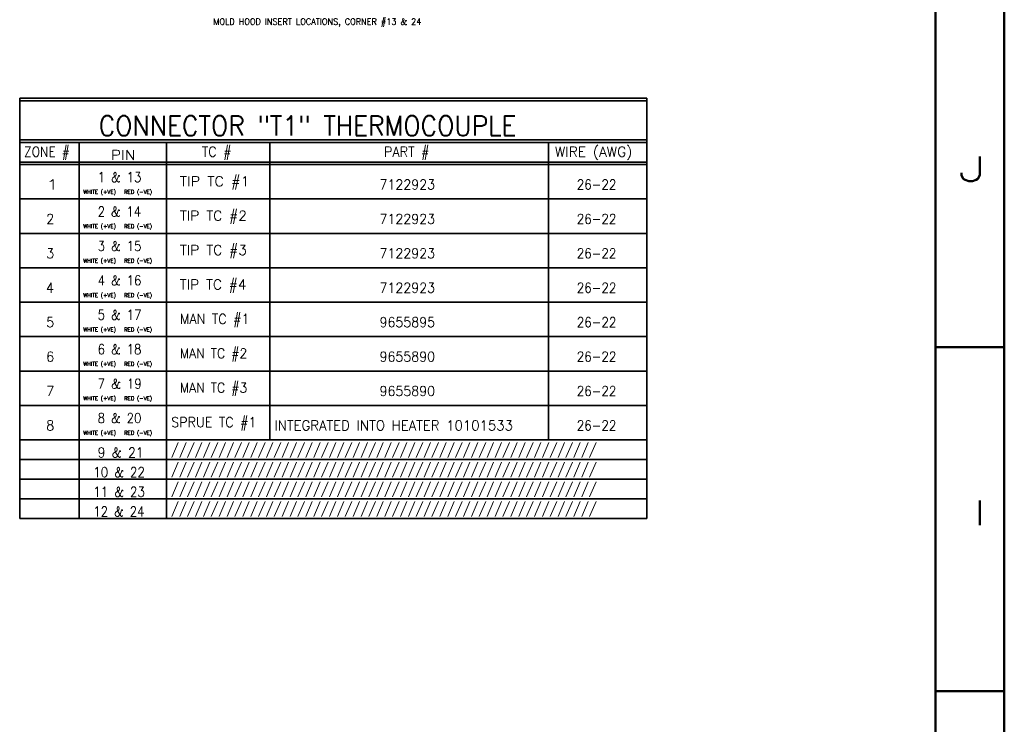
# Model space of a CAD drawing. Header units: millimetres. Extents: x 0 to 1189, y 0 to 841.
# Tile 81 of 84: x 989 to 1189, y 553 to 697. Entities that reach past the tile are written whole.
import ezdxf

# ---------------------------------------------------------------- set-up
doc = ezdxf.new("R2010")
doc.units = ezdxf.units.MM
doc.layers.add('1', color=7, linetype='Continuous')
doc.styles.add('blockfont', font='simplex.shx')
doc.styles.add('pwfont', font='simplex.shx')

msp = doc.modelspace()

# ---------------------------------------------------------------- linework, layer by layer
at = {"layer": '1', "color": 7, "linetype": 'Continuous', "lineweight": 50}
for p, q in [((1189, 0), (1189, 841)), ((1175, 14), (1175, 827)), ((1175, 630), (1189, 630)), ((1175, 560), (1189, 560))]:
    msp.add_line(p, q, dxfattribs=at)
at = {"layer": '1', "color": 3, "linetype": 'Continuous', "lineweight": 35}
for p, q in [((988.63, 680.64), (1000.73, 680.64)), ((988.63, 680.64), (988.63, 680.14)), ((988.63, 680.14), (1000.73, 680.14)), ((988.63, 680.14), (988.63, 672.14)), ((1000.73, 680.64), (1018.54, 680.64)), ((1000.73, 680.14), (1018.54, 680.14)), ((1018.54, 680.64), (1039.56, 680.64)), ((1018.54, 680.14), (1039.56, 680.14)), ((1039.56, 680.64), (1096.24, 680.64)), ((1039.56, 680.14), (1096.24, 680.14)), ((1096.24, 680.64), (1116.24, 680.64)), ((1096.24, 680.14), (1116.24, 680.14)), ((1116.24, 680.64), (1116.24, 680.14)), ((1116.24, 680.14), (1116.24, 672.14)), ((988.63, 672.14), (1000.73, 672.14)), ((988.63, 672.14), (988.63, 671.64)), ((988.63, 671.64), (1000.73, 671.64)), ((988.63, 671.64), (988.63, 667.64)), ((1000.73, 672.14), (1018.54, 672.14)), ((1000.73, 671.64), (1000.73, 667.64)), ((1000.73, 671.64), (1018.54, 671.64)), ((1018.54, 672.14), (1039.56, 672.14)), ((1018.54, 671.64), (1018.54, 667.64)), ((1018.54, 671.64), (1039.56, 671.64)), ((1039.56, 672.14), (1096.24, 672.14)), ((1039.56, 671.64), (1039.56, 667.64)), ((1039.56, 671.64), (1096.24, 671.64)), ((1096.24, 672.14), (1116.24, 672.14)), ((1096.24, 671.64), (1096.24, 667.64)), ((1096.24, 671.64), (1116.24, 671.64)), ((1116.24, 672.14), (1116.24, 671.64)), ((1116.24, 671.64), (1116.24, 667.64)), ((988.63, 667.64), (1000.73, 667.64)), ((988.63, 667.64), (988.63, 667.14)), ((1000.73, 667.64), (1000.73, 667.14)), ((1000.73, 667.64), (1018.54, 667.64)), ((1018.54, 667.64), (1018.54, 667.14)), ((1018.54, 667.64), (1039.56, 667.64)), ((1039.56, 667.64), (1039.56, 667.14)), ((1039.56, 667.64), (1096.24, 667.64)), ((1096.24, 667.64), (1096.24, 667.14)), ((1096.24, 667.64), (1116.24, 667.64)), ((1116.24, 667.64), (1116.24, 667.14)), ((988.63, 667.14), (1000.73, 667.14)), ((988.63, 667.14), (988.63, 660.14)), ((1000.73, 667.14), (1000.73, 660.14)), ((1000.73, 667.14), (1018.54, 667.14)), ((1018.54, 667.14), (1018.54, 660.14)), ((1018.54, 667.14), (1039.56, 667.14)), ((1039.56, 667.14), (1039.56, 660.14)), ((1039.56, 667.14), (1096.24, 667.14)), ((1096.24, 667.14), (1096.24, 660.14)), ((1096.24, 667.14), (1116.24, 667.14)), ((1116.24, 667.14), (1116.24, 660.14)), ((988.63, 660.14), (1000.73, 660.14)), ((988.63, 660.14), (988.63, 653.14)), ((1000.73, 660.14), (1000.73, 653.14)), ((1000.73, 660.14), (1018.54, 660.14)), ((1018.54, 660.14), (1018.54, 653.14)), ((1018.54, 660.14), (1039.56, 660.14)), ((1039.56, 660.14), (1039.56, 653.14)), ((1039.56, 660.14), (1096.24, 660.14)), ((1096.24, 660.14), (1096.24, 653.14)), ((1096.24, 660.14), (1116.24, 660.14)), ((1116.24, 660.14), (1116.24, 653.14)), ((988.63, 653.14), (1000.73, 653.14)), ((988.63, 653.14), (988.63, 646.14)), ((1000.73, 653.14), (1000.73, 646.14)), ((1000.73, 653.14), (1018.54, 653.14)), ((1018.54, 653.14), (1018.54, 646.14)), ((1018.54, 653.14), (1039.56, 653.14)), ((1039.56, 653.14), (1039.56, 646.14)), ((1039.56, 653.14), (1096.24, 653.14)), ((1096.24, 653.14), (1096.24, 646.14)), ((1096.24, 653.14), (1116.24, 653.14)), ((1116.24, 653.14), (1116.24, 646.14)), ((988.63, 646.14), (1000.73, 646.14)), ((988.63, 646.14), (988.63, 639.14)), ((1000.73, 646.14), (1000.73, 639.14)), ((1000.73, 646.14), (1018.54, 646.14)), ((1018.54, 646.14), (1018.54, 639.14)), ((1018.54, 646.14), (1039.56, 646.14)), ((1039.56, 646.14), (1039.56, 639.14)), ((1039.56, 646.14), (1096.24, 646.14)), ((1096.24, 646.14), (1096.24, 639.14)), ((1096.24, 646.14), (1116.24, 646.14)), ((1116.24, 646.14), (1116.24, 639.14)), ((988.63, 639.14), (1000.73, 639.14)), ((988.63, 639.14), (988.63, 632.14)), ((1000.73, 639.14), (1000.73, 632.14)), ((1000.73, 639.14), (1018.54, 639.14)), ((1018.54, 639.14), (1018.54, 632.14)), ((1018.54, 639.14), (1039.56, 639.14)), ((1039.56, 639.14), (1039.56, 632.14)), ((1039.56, 639.14), (1096.24, 639.14)), ((1096.24, 639.14), (1096.24, 632.14)), ((1096.24, 639.14), (1116.24, 639.14)), ((1116.24, 639.14), (1116.24, 632.14)), ((988.63, 632.14), (1000.73, 632.14)), ((988.63, 632.14), (988.63, 625.14)), ((1000.73, 632.14), (1000.73, 625.14)), ((1000.73, 632.14), (1018.54, 632.14)), ((1018.54, 632.14), (1018.54, 625.14)), ((1018.54, 632.14), (1039.56, 632.14)), ((1039.56, 632.14), (1039.56, 625.14)), ((1039.56, 632.14), (1096.24, 632.14)), ((1096.24, 632.14), (1096.24, 625.14)), ((1096.24, 632.14), (1116.24, 632.14)), ((1116.24, 632.14), (1116.24, 625.14)), ((988.63, 625.14), (1000.73, 625.14)), ((988.63, 625.14), (988.63, 618.14)), ((1000.73, 625.14), (1000.73, 618.14)), ((1000.73, 625.14), (1018.54, 625.14)), ((1018.54, 625.14), (1018.54, 618.14)), ((1018.54, 625.14), (1039.56, 625.14)), ((1039.56, 625.14), (1039.56, 618.14)), ((1039.56, 625.14), (1096.24, 625.14)), ((1096.24, 625.14), (1096.24, 618.14)), ((1096.24, 625.14), (1116.24, 625.14)), ((1116.24, 625.14), (1116.24, 618.14)), ((988.63, 618.14), (1000.73, 618.14)), ((988.63, 618.14), (988.63, 611.14)), ((1000.73, 618.14), (1000.73, 611.14)), ((1000.73, 618.14), (1018.54, 618.14)), ((1018.54, 618.14), (1018.54, 611.14)), ((1018.54, 618.14), (1039.56, 618.14)), ((1039.56, 618.14), (1039.56, 611.14)), ((1039.56, 618.14), (1096.24, 618.14)), ((1096.24, 618.14), (1096.24, 611.14)), ((1096.24, 618.14), (1116.24, 618.14)), ((1116.24, 618.14), (1116.24, 611.14)), ((988.63, 611.14), (1000.73, 611.14)), ((988.63, 611.14), (988.63, 607.14)), ((1000.73, 611.14), (1000.73, 607.14)), ((1000.73, 611.14), (1018.54, 611.14)), ((1018.54, 611.14), (1018.54, 607.14)), ((1018.54, 611.14), (1039.56, 611.14)), ((1039.56, 611.14), (1096.24, 611.14)), ((1096.24, 611.14), (1116.24, 611.14)), ((1116.24, 611.14), (1116.24, 607.14)), ((988.63, 607.14), (1000.73, 607.14)), ((988.63, 607.14), (988.63, 603.14)), ((1000.73, 607.14), (1000.73, 603.14)), ((1000.73, 607.14), (1018.54, 607.14)), ((1018.54, 607.14), (1018.54, 603.14)), ((1018.54, 607.14), (1039.56, 607.14)), ((1039.56, 607.14), (1096.24, 607.14)), ((1096.24, 607.14), (1116.24, 607.14)), ((1116.24, 607.14), (1116.24, 603.14)), ((988.63, 603.14), (1000.73, 603.14)), ((988.63, 603.14), (988.63, 599.14)), ((1000.73, 603.14), (1000.73, 599.14)), ((1000.73, 603.14), (1018.54, 603.14)), ((1018.54, 603.14), (1018.54, 599.14)), ((1018.54, 603.14), (1039.56, 603.14)), ((1039.56, 603.14), (1096.24, 603.14)), ((1096.24, 603.14), (1116.24, 603.14)), ((1116.24, 603.14), (1116.24, 599.14)), ((988.63, 599.14), (1000.73, 599.14)), ((988.63, 599.14), (988.63, 595.14)), ((1000.73, 599.14), (1000.73, 595.14)), ((1000.73, 599.14), (1018.54, 599.14)), ((1018.54, 599.14), (1018.54, 595.14)), ((1018.54, 599.14), (1039.56, 599.14)), ((1039.56, 599.14), (1096.24, 599.14)), ((1096.24, 599.14), (1116.24, 599.14)), ((1116.24, 599.14), (1116.24, 595.14)), ((988.63, 595.14), (1000.73, 595.14)), ((1000.73, 595.14), (1018.54, 595.14)), ((1018.54, 595.14), (1039.56, 595.14)), ((1039.56, 595.14), (1096.24, 595.14)), ((1096.24, 595.14), (1116.24, 595.14))]:
    msp.add_line(p, q, dxfattribs=at)

# ---------------------------------------------------------------- texts
at = {"layer": '1', "color": 3, "linetype": 'Continuous', "lineweight": 13, "attachment_point": 7, "line_spacing_factor": 0.903614}
for s, insert, char_height, style in [('\\W0.9435;MOLD HOOD INSERT LOCATIONS, CORNER #13 & 24', (1028.03, 695.16), 1.28, 'blockfont'), ('\\W0.9321;CONNECTOR "T1" THERMOCOUPLE', (1004.71, 673.03), 4, 'blockfont'), ('\\W1.0281;WIRE (AWG)', (1097.53, 668.08), 2, 'blockfont'), ('\\W0.9037;ZONE #', (989.54, 668.08), 2, 'blockfont'), ('\\W1.1449;PIN', (1007.18, 668.08), 2, 'blockfont'), ('\\W0.9542;TC #', (1025.7, 668.08), 2, 'blockfont'), ('\\W0.9587;PART #', (1062.75, 668.08), 2, 'blockfont'), ('\\W1.7500;J', (1179.51, 663.78), 5, 'pwfont'), ('\\W0.8820;1 & 13', (1004.49, 663.58), 2, 'blockfont'), ('\\W1.0664;TIP TC #1', (1021.23, 662.08), 2, 'blockfont'), ('\\W1.4915;1', (994.01, 662.08), 2, 'blockfont'), ('\\W0.9413;7122923', (1061.86, 662.08), 2, 'blockfont'), ('\\W0.8856;26-22', (1102, 662.08), 2, 'blockfont'), ('\\W0.9897;WHITE (+VE)   RED (-VE)', (1001.58, 660.92), 0.8, 'blockfont'), ('\\W1.0269;TIP TC #2', (1021.23, 655.08), 2, 'blockfont'), ('\\W0.8750;2 & 14', (1004.49, 656.58), 2, 'blockfont'), ('\\W0.9651;2', (994.01, 655.08), 2, 'blockfont'), ('\\W0.9413;7122923', (1061.86, 655.08), 2, 'blockfont'), ('\\W0.8856;26-22', (1102, 655.08), 2, 'blockfont'), ('\\W0.9897;WHITE (+VE)   RED (-VE)', (1001.58, 653.92), 0.8, 'blockfont'), ('\\W0.8820;3 & 15', (1004.49, 649.58), 2, 'blockfont'), ('\\W1.0269;TIP TC #3', (1021.23, 648.08), 2, 'blockfont'), ('\\W0.9651;3', (994.01, 648.08), 2, 'blockfont'), ('\\W0.9413;7122923', (1061.86, 648.08), 2, 'blockfont'), ('\\W0.8856;26-22', (1102, 648.08), 2, 'blockfont'), ('\\W0.9897;WHITE (+VE)   RED (-VE)', (1001.58, 646.92), 0.8, 'blockfont'), ('\\W1.0206;TIP TC #4', (1021.23, 641.08), 2, 'blockfont'), ('\\W0.8820;4 & 16', (1004.49, 642.58), 2, 'blockfont'), ('\\W0.9115;4', (994.01, 641.08), 2, 'blockfont'), ('\\W0.9413;7122923', (1061.86, 641.08), 2, 'blockfont'), ('\\W0.8856;26-22', (1102, 641.08), 2, 'blockfont'), ('\\W0.9897;WHITE (+VE)   RED (-VE)', (1001.58, 639.92), 0.8, 'blockfont'), ('\\W0.8820;5 & 17', (1004.49, 635.58), 2, 'blockfont'), ('\\W0.9651;5', (994.01, 634.08), 2, 'blockfont'), ('\\W0.9506;MAN TC #1', (1021.23, 634.08), 2, 'blockfont'), ('\\W0.9413;9655895', (1061.86, 634.08), 2, 'blockfont'), ('\\W0.8856;26-22', (1102, 634.08), 2, 'blockfont'), ('\\W0.9897;WHITE (+VE)   RED (-VE)', (1001.58, 632.92), 0.8, 'blockfont'), ('\\W0.8820;6 & 18', (1004.49, 628.58), 2, 'blockfont'), ('\\W0.9651;6', (994.01, 627.08), 2, 'blockfont'), ('\\W0.9191;MAN TC #2', (1021.23, 627.08), 2, 'blockfont'), ('\\W0.9413;9655890', (1061.86, 627.08), 2, 'blockfont'), ('\\W0.8856;26-22', (1102, 627.08), 2, 'blockfont'), ('\\W0.9897;WHITE (+VE)   RED (-VE)', (1001.58, 625.92), 0.8, 'blockfont'), ('\\W0.8891;7 & 19', (1004.49, 621.58), 2, 'blockfont'), ('\\W0.9651;7', (994.01, 620.08), 2, 'blockfont'), ('\\W0.9191;MAN TC #3', (1021.23, 620.08), 2, 'blockfont'), ('\\W0.9413;9655890', (1061.86, 620.08), 2, 'blockfont'), ('\\W0.8856;26-22', (1102, 620.08), 2, 'blockfont'), ('\\W0.9897;WHITE (+VE)   RED (-VE)', (1001.58, 618.92), 0.8, 'blockfont'), ('\\W0.8820;8 & 20', (1004.49, 614.58), 2, 'blockfont'), ('\\W0.9651;8', (994.01, 613.08), 2, 'blockfont'), ('\\W0.9522;SPRUE TC #1', (1019.45, 613.08), 2, 'blockfont'), ('\\W0.9900;INTEGRATED INTO HEATER 10101533', (1040.47, 613.08), 2, 'blockfont'), ('\\W0.8856;26-22', (1102, 613.08), 2, 'blockfont'), ('\\W0.9897;WHITE (+VE)   RED (-VE)', (1001.58, 611.92), 0.8, 'blockfont'), ('\\W0.9265;9 & 21', (1004.49, 607.58), 2, 'blockfont'), ('\\W0.8893;10 & 22', (1003.6, 603.58), 2, 'blockfont'), ('\\W0.8893;11 & 23', (1003.6, 599.58), 2, 'blockfont'), ('\\W0.8832;12 & 24', (1003.6, 595.58), 2, 'blockfont'), ('\\W5.2500;I', (1179.51, 593.78), 5, 'pwfont')]:
    msp.add_mtext(s, dxfattribs=dict(at, insert=insert, char_height=char_height, style=style))
at = {"layer": '1', "color": 251, "linetype": 'Continuous', "lineweight": 13, "char_height": 2, "attachment_point": 7, "line_spacing_factor": 0.903614, "style": 'blockfont'}
for insert in [(1019.45, 607.58), (1019.45, 603.58), (1019.45, 599.58), (1019.45, 595.58)]:
    msp.add_mtext('\\W0.8507;//////////////////////////////////////////////////////', dxfattribs=dict(at, insert=insert))

doc.saveas('drawing.dxf')
